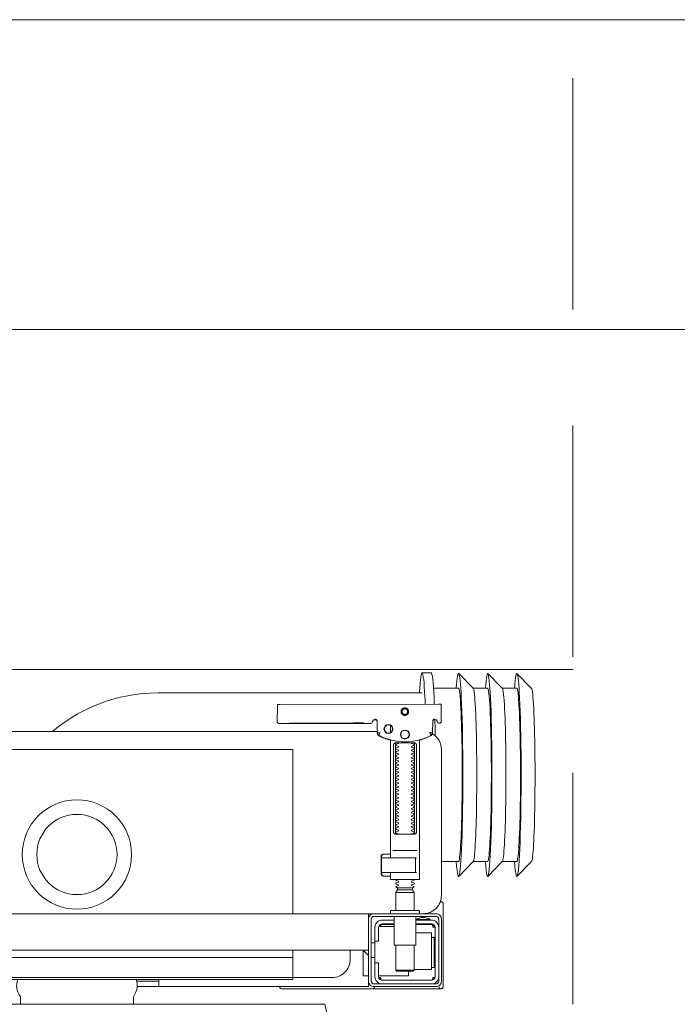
# Model space of a CAD drawing. Header units: millimetres. Extents: x -2274 to 12297, y -16157 to 26321.
# Tile 27 of 256: x -334 to -298, y -9819 to -9765. Entities that reach past the tile are written whole.
import ezdxf

# ---------------------------------------------------------------- set-up
doc = ezdxf.new("R2010")
doc.units = ezdxf.units.MM
doc.linetypes.add('DASHED', pattern=[19.05, 12.7, -6.35])
doc.layers.add('-LI-WIDOK', color=2, linetype='Continuous')
doc.layers.add('_PROJEKTOWANE', color=5, linetype='Continuous')
doc.layers.add('-ŚCIANY DZIAŁOWE', color=3, linetype='Continuous', lineweight=35)
doc.layers.add('-ŚCIANY NOŚNE', color=4, linetype='Continuous', lineweight=53)

msp = doc.modelspace()

# ---------------------------------------------------------------- linework, layer by layer
at = {"layer": '-LI-WIDOK', "color": 253, "linetype": 'DASHED', "lineweight": 13}
msp.add_line((-303.598, -9819), (-303.598, -9765), dxfattribs=at)
at = {"layer": '-ŚCIANY DZIAŁOWE', "color": 253, "lineweight": 13}
msp.add_line((-254.598, -9782), (-351.805, -9782), dxfattribs=at)
at = {"layer": '-ŚCIANY NOŚNE', "color": 253, "lineweight": 13}
for p, q in [((-149.598, -9765), (-409.695, -9765)), ((-254.598, -9782), (-378.598, -9782))]:
    msp.add_line(p, q, dxfattribs=at)
at = {"color": 253, "lineweight": 13}
for points in [[(-311.859, -9800.819), (-311.359, -9800.819)], [(-308.262, -9801.669), (-309.057, -9801.669), (-309.85, -9800.855)], [(-306.664, -9801.669), (-307.459, -9801.669), (-308.252, -9800.855)], [(-305.856, -9801.674), (-306.653, -9800.855)], [(-311.859, -9801.919), (-326.346, -9801.919), (-326.765, -9801.929), (-327.184, -9801.958), (-327.6, -9802.007), (-328.014, -9802.075), (-328.424, -9802.163), (-328.83, -9802.269), (-329.23, -9802.394), (-329.624, -9802.538), (-330.011, -9802.7), (-330.39, -9802.88), (-330.76, -9803.077), (-331.12, -9803.292), (-331.471, -9803.522), (-331.81, -9803.769), (-332.137, -9804.032)], [(-311.233, -9801.669), (-309.861, -9801.669)], [(-310.961, -9802.545), (-319.652, -9802.563)], [(-318.605, -9803.573), (-315.605, -9803.567)], [(-315.605, -9803.577), (-318.605, -9803.583)], [(-314.321, -9804.135), (-314.334, -9803.48), (-314.335, -9803.464), (-314.34, -9803.449), (-314.346, -9803.434), (-314.355, -9803.421), (-314.365, -9803.409), (-314.378, -9803.399), (-314.392, -9803.391), (-314.406, -9803.386), (-314.452, -9803.378), (-314.42, -9803.377), (-314.405, -9803.377)], [(-311.207, -9803.371), (-311.192, -9803.371), (-311.162, -9803.371), (-311.207, -9803.38), (-311.223, -9803.386), (-311.237, -9803.395), (-311.249, -9803.406), (-311.26, -9803.419), (-311.268, -9803.433), (-311.274, -9803.449), (-311.277, -9803.465)], [(-347.293, -9804.032), (-314.323, -9804.032)], [(-313.6, -9803.703), (-313.6, -9804.107)], [(-313.6, -9804.503), (-313.6, -9810.964)], [(-313.32, -9809.564), (-313.32, -9804.764)], [(-312.28, -9804.764), (-312.28, -9809.564)], [(-318.953, -9814.032), (-318.953, -9805.032), (-341.953, -9805.032), (-341.953, -9814.032)], [(-313.458, -9810.564), (-312.142, -9810.564)], [(-313.6, -9810.77), (-313.633, -9810.764), (-313.98, -9810.764), (-313.991, -9810.764), (-314.001, -9810.766), (-314.011, -9810.775), (-314.021, -9810.776), (-314.038, -9810.777), (-314.048, -9810.777), (-314.059, -9810.779), (-314.07, -9810.786), (-314.075, -9810.8), (-314.075, -9810.826), (-314.089, -9810.828), (-314.099, -9810.832), (-314.107, -9810.838), (-314.113, -9810.852), (-314.113, -9811.876), (-314.108, -9811.889), (-314.099, -9811.897), (-314.075, -9811.902), (-314.075, -9811.929), (-314.072, -9811.939), (-314.065, -9811.946), (-314.054, -9811.95), (-314.038, -9811.951), (-314.025, -9811.952), (-314.011, -9811.953), (-314.003, -9811.961), (-313.993, -9811.964), (-313.98, -9811.964), (-313.633, -9811.964), (-313.6, -9811.959)], [(-314.077, -9810.865), (-314.086, -9810.918), (-314.087, -9810.944)], [(-313.971, -9810.765), (-314.028, -9810.779), (-314.062, -9810.824)], [(-312.167, -9810.964), (-313.274, -9810.964), (-313.433, -9810.964)], [(-310.8, -9811.169), (-309.861, -9811.169)], [(-308.262, -9811.169), (-309.057, -9811.169), (-309.85, -9811.984)], [(-306.664, -9811.169), (-307.459, -9811.169), (-308.252, -9811.984)], [(-305.856, -9811.165), (-306.653, -9811.984)], [(-314.087, -9811.784), (-314.086, -9811.81), (-314.077, -9811.863)], [(-312.167, -9811.764), (-312.25, -9811.764), (-312.233, -9811.754), (-312.23, -9811.744)], [(-314.062, -9811.904), (-314.028, -9811.949), (-313.971, -9811.964)], [(-313.3, -9812.874), (-312.3, -9812.874)], [(-312.39, -9812.612), (-313.21, -9812.612)], [(-313.21, -9812.718), (-312.39, -9812.718)], [(-310.799, -9813.362), (-310.812, -9813.358), (-310.824, -9813.355), (-310.838, -9813.353), (-310.852, -9813.353)], [(-310.701, -9813.503), (-310.701, -9818.002)], [(-314.8, -9814.332), (-314.8, -9814.032), (-346.8, -9814.032), (-346.8, -9814.332)], [(-314.8, -9815.632), (-314.8, -9814.432)], [(-314.136, -9814.732), (-314.134, -9814.716), (-314.131, -9814.705), (-314.128, -9814.694), (-314.125, -9814.684), (-314.121, -9814.674), (-314.117, -9814.663), (-314.111, -9814.654), (-314.106, -9814.645), (-314.099, -9814.637), (-314.09, -9814.63), (-314.082, -9814.625), (-314.072, -9814.622), (-314.082, -9814.623), (-314.092, -9814.624), (-314.104, -9814.627), (-314.114, -9814.63), (-314.123, -9814.633), (-314.134, -9814.638), (-314.143, -9814.643), (-314.154, -9814.65), (-314.164, -9814.658), (-314.173, -9814.666), (-314.182, -9814.676), (-314.19, -9814.686), (-314.197, -9814.697), (-314.203, -9814.708), (-314.208, -9814.72), (-314.212, -9814.732), (-313.4, -9814.732)], [(-313.4, -9814.622), (-314.078, -9814.622)], [(-311.322, -9814.622), (-312.2, -9814.622)], [(-312, -9814.582), (-312, -9814.622)], [(-311.6, -9814.582), (-311.6, -9814.622)], [(-312.3, -9817.082), (-311.35, -9817.082), (-311.35, -9815.082), (-312.2, -9815.082)], [(-311.209, -9815.321), (-311.198, -9815.321), (-311.184, -9815.321), (-311.168, -9815.321), (-311.15, -9815.321)], [(-346.8, -9816.332), (-346.5, -9816.032), (-346.8, -9816.032), (-314.8, -9816.032), (-315.1, -9816.032), (-314.8, -9816.332)], [(-341.402, -9816.032), (-341.402, -9816.44), (-318.953, -9816.44)], [(-315.1, -9816.032), (-315.1, -9817.432), (-314.8, -9817.432)], [(-314.65, -9815.632), (-314.45, -9815.632)], [(-312.3, -9815.762), (-312.3, -9817.124), (-312.35, -9817.174), (-313.25, -9817.174), (-313.3, -9817.124), (-313.3, -9815.762)], [(-314.65, -9816.432), (-314.45, -9816.432)], [(-312.6, -9817.174), (-312.6, -9817.432), (-314.25, -9817.432)], [(-313.3, -9817.124), (-312.3, -9817.124)], [(-311.15, -9816.983), (-311.168, -9816.983), (-311.184, -9816.983), (-311.198, -9816.983), (-311.209, -9816.983)], [(-326.3, -9817.732), (-327.517, -9817.732)], [(-327.495, -9818.032), (-314.8, -9818.032), (-314.8, -9817.732)], [(-326.3, -9818.032), (-326.3, -9817.632)], [(-314.164, -9817.647), (-314.175, -9817.636), (-314.182, -9817.629), (-314.188, -9817.621), (-314.194, -9817.612), (-314.2, -9817.602), (-314.204, -9817.593), (-314.208, -9817.583), (-314.211, -9817.572), (-314.214, -9817.562), (-314.216, -9817.551), (-314.217, -9817.541), (-314.217, -9817.531), (-314.207, -9817.532), (-314.194, -9817.532), (-314.17, -9817.532), (-314.16, -9817.532), (-314.149, -9817.532), (-314.139, -9817.532), (-314.139, -9817.542), (-314.138, -9817.552), (-314.137, -9817.562), (-314.136, -9817.572), (-314.135, -9817.582), (-314.133, -9817.593), (-314.13, -9817.603), (-314.127, -9817.613), (-314.124, -9817.623), (-314.12, -9817.634), (-314.115, -9817.644), (-314.11, -9817.653), (-314.103, -9817.662), (-314.096, -9817.669), (-314.088, -9817.675), (-314.075, -9817.682), (-311.325, -9817.682), (-311.307, -9817.672), (-311.299, -9817.664), (-311.293, -9817.656), (-311.287, -9817.647), (-311.282, -9817.637), (-311.278, -9817.628), (-311.274, -9817.617), (-311.271, -9817.607), (-311.268, -9817.595), (-311.266, -9817.585), (-311.264, -9817.575), (-311.263, -9817.565), (-311.262, -9817.554), (-311.262, -9817.542), (-311.261, -9817.532), (-311.183, -9817.533), (-311.184, -9817.544), (-311.185, -9817.554), (-311.187, -9817.565), (-311.19, -9817.575), (-311.193, -9817.585), (-311.197, -9817.595), (-311.202, -9817.605), (-311.208, -9817.614), (-311.214, -9817.623), (-311.221, -9817.631), (-311.229, -9817.639), (-311.237, -9817.647)]]:
    msp.add_lwpolyline(points, dxfattribs=at)
for points in [[(-314.388, -9803.393), (-314.476, -9803.393), (-314.497, -9803.396), (-314.518, -9803.402), (-314.536, -9803.413), (-314.551, -9803.428), (-314.564, -9803.445), (-314.572, -9803.465), (-314.576, -9803.485, -0.002299), (-314.576, -9803.497, -0.40455), (-314.676, -9803.594), (-319.655, -9803.604), (-319.673, -9803.604), (-319.689, -9803.604), (-319.701, -9803.604), (-319.717, -9803.603), (-319.735, -9803.599), (-319.752, -9803.592), (-319.767, -9803.582), (-319.78, -9803.57), (-319.791, -9803.555), (-319.799, -9803.539), (-319.804, -9803.521), (-319.805, -9803.503), (-319.803, -9802.604), (-319.802, -9802.564)], [(-310.811, -9802.546), (-310.805, -9803.446, -0.009369), (-310.807, -9803.489), (-310.809, -9803.506), (-310.814, -9803.523), (-310.822, -9803.539), (-310.832, -9803.553), (-310.845, -9803.565), (-310.86, -9803.574), (-310.876, -9803.581), (-310.893, -9803.585), (-310.905, -9803.586), (-310.92, -9803.586)], [(-311.177, -9803.356), (-311.213, -9803.362), (-311.245, -9803.383), (-311.267, -9803.415), (-311.277, -9803.45), (-311.287, -9804.106), (-311.287, -9804.112, -0.265347), (-311.365, -9804.238, -0.125711), (-312.803, -9804.609, -0.125711), (-314.242, -9804.244, -0.26954), (-314.321, -9804.115), (-314.333, -9803.46), (-314.336, -9803.438), (-314.344, -9803.417), (-314.356, -9803.399), (-314.372, -9803.383), (-314.391, -9803.372), (-314.411, -9803.364), (-314.432, -9803.362)], [(-311.224, -9803.387), (-311.135, -9803.387, -0.282591), (-311.047, -9803.442), (-311.043, -9803.451), (-311.039, -9803.462), (-311.037, -9803.471), (-311.036, -9803.486, 0.415352), (-310.935, -9803.586)], [(-314.807, -9814.032), (-313.552, -9814.032, -0.405519), (-313.6, -9813.982), (-313.6, -9813.912, -0.414214), (-313.55, -9813.862), (-312.05, -9813.862, -0.414214), (-312, -9813.912), (-312, -9813.982, -0.405519), (-312.049, -9814.032), (-311.8, -9814.032, 0.414214), (-310.8, -9813.032), (-310.8, -9805.032, 0.266001), (-311.294, -9804.17)], [(-313.6, -9804.522), (-313.683, -9804.498), (-313.766, -9804.472), (-313.848, -9804.443), (-313.929, -9804.412), (-314.009, -9804.378), (-314.088, -9804.343), (-314.165, -9804.304), (-314.242, -9804.264), (-314.243, -9804.264, -0.269546), (-314.321, -9804.135)], [(-311.288, -9804.131), (-311.289, -9804.15), (-311.291, -9804.16), (-311.294, -9804.17), (-311.297, -9804.18), (-311.302, -9804.19), (-311.307, -9804.2), (-311.312, -9804.209), (-311.318, -9804.217), (-311.325, -9804.226), (-311.333, -9804.234), (-311.34, -9804.241), (-311.349, -9804.247), (-311.357, -9804.253), (-311.366, -9804.258), (-311.442, -9804.299), (-311.519, -9804.337), (-311.597, -9804.372), (-311.676, -9804.406), (-311.756, -9804.437), (-311.836, -9804.466), (-311.918, -9804.493), (-312, -9804.517), (-312, -9812.144, -0.414214), (-312.02, -9812.164), (-313.255, -9812.164), (-313.58, -9812.164, -0.414214), (-313.6, -9812.144), (-313.6, -9811.764)], [(-313.153, -9804.664, -0.474594), (-313.164, -9804.693), (-313.286, -9804.734, -0.050055), (-313.3, -9804.76), (-313.3, -9804.788, -0.050055), (-313.286, -9804.814), (-313.164, -9804.855, -0.719897), (-313.164, -9804.893), (-313.286, -9804.934, -0.050055), (-313.3, -9804.96), (-313.3, -9804.988, -0.050055), (-313.286, -9805.014), (-313.164, -9805.055, -0.719897), (-313.164, -9805.093), (-313.286, -9805.134, -0.050055), (-313.3, -9805.16), (-313.3, -9805.188, -0.050055), (-313.286, -9805.214), (-313.164, -9805.255, -0.719897), (-313.164, -9805.293), (-313.286, -9805.334, -0.050055), (-313.3, -9805.36), (-313.3, -9805.388, -0.050055), (-313.286, -9805.414), (-313.164, -9805.455, -0.719897), (-313.164, -9805.493), (-313.286, -9805.534, -0.050055), (-313.3, -9805.56), (-313.3, -9805.588, -0.050055), (-313.286, -9805.614), (-313.164, -9805.655, -0.719897), (-313.164, -9805.693), (-313.286, -9805.734, -0.050055), (-313.3, -9805.76), (-313.3, -9805.788, -0.050055), (-313.286, -9805.814), (-313.164, -9805.855, -0.719897), (-313.164, -9805.893), (-313.286, -9805.934, -0.050055), (-313.3, -9805.96), (-313.3, -9805.988, -0.050055), (-313.286, -9806.014), (-313.164, -9806.055, -0.719897), (-313.164, -9806.093), (-313.286, -9806.134, -0.050055), (-313.3, -9806.16), (-313.3, -9806.188, -0.050055), (-313.286, -9806.214), (-313.164, -9806.255, -0.719897), (-313.164, -9806.293), (-313.286, -9806.334, -0.050055), (-313.3, -9806.36), (-313.3, -9806.388, -0.050055), (-313.286, -9806.414), (-313.164, -9806.455, -0.719897), (-313.164, -9806.493), (-313.286, -9806.534, -0.050055), (-313.3, -9806.56), (-313.3, -9806.588, -0.050055), (-313.286, -9806.614), (-313.164, -9806.655, -0.719897), (-313.164, -9806.693), (-313.286, -9806.734, -0.050055), (-313.3, -9806.76), (-313.3, -9806.788, -0.050055), (-313.286, -9806.814), (-313.164, -9806.855, -0.719897), (-313.164, -9806.893), (-313.286, -9806.934, -0.050055), (-313.3, -9806.96), (-313.3, -9806.988, -0.050055), (-313.286, -9807.014), (-313.164, -9807.055, -0.719897), (-313.164, -9807.093), (-313.286, -9807.134, -0.050055), (-313.3, -9807.16), (-313.3, -9807.188, -0.050055), (-313.286, -9807.214), (-313.164, -9807.255, -0.719897), (-313.164, -9807.293), (-313.286, -9807.334, -0.050055), (-313.3, -9807.36), (-313.3, -9807.388, -0.050055), (-313.286, -9807.414), (-313.164, -9807.455, -0.719897), (-313.164, -9807.493), (-313.286, -9807.534, -0.050055), (-313.3, -9807.56), (-313.3, -9807.588, -0.050055), (-313.286, -9807.614), (-313.164, -9807.655, -0.719897), (-313.164, -9807.693), (-313.286, -9807.734, -0.050055), (-313.3, -9807.76), (-313.3, -9807.788, -0.050055), (-313.286, -9807.814), (-313.164, -9807.855, -0.719897), (-313.164, -9807.893), (-313.286, -9807.934, -0.050055), (-313.3, -9807.96), (-313.3, -9807.988, -0.050055), (-313.286, -9808.014), (-313.164, -9808.055, -0.719897), (-313.164, -9808.093), (-313.286, -9808.134, -0.050055), (-313.3, -9808.16), (-313.3, -9808.188, -0.050055), (-313.286, -9808.214), (-313.164, -9808.255, -0.719897), (-313.164, -9808.293), (-313.286, -9808.334, -0.050055), (-313.3, -9808.36), (-313.3, -9808.388, -0.050055), (-313.286, -9808.414), (-313.164, -9808.455, -0.719897), (-313.164, -9808.493), (-313.286, -9808.534, -0.050055), (-313.3, -9808.56), (-313.3, -9808.588, -0.050055), (-313.286, -9808.614), (-313.164, -9808.655, -0.719897), (-313.164, -9808.693), (-313.286, -9808.734, -0.050055), (-313.3, -9808.76), (-313.3, -9808.788, -0.050055), (-313.286, -9808.814), (-313.164, -9808.855, -0.719897), (-313.164, -9808.893), (-313.286, -9808.934, -0.050055), (-313.3, -9808.96), (-313.3, -9808.988, -0.050055), (-313.286, -9809.014), (-313.164, -9809.055, -0.719897), (-313.164, -9809.093), (-313.286, -9809.134, -0.050055), (-313.3, -9809.16), (-313.3, -9809.188, -0.050055), (-313.286, -9809.214), (-313.164, -9809.255, -0.719897), (-313.164, -9809.293), (-313.286, -9809.334, -0.050055), (-313.3, -9809.36), (-313.3, -9809.388, -0.050055), (-313.286, -9809.414), (-313.164, -9809.455, -0.719897), (-313.164, -9809.493), (-313.286, -9809.534, -0.050055), (-313.3, -9809.56), (-313.3, -9809.588, -0.050055), (-313.286, -9809.614), (-313.164, -9809.655, -0.182836), (-313.153, -9809.664)], [(-312.447, -9809.664, -0.182836), (-312.436, -9809.655), (-312.315, -9809.614, -0.050055), (-312.3, -9809.588), (-312.3, -9809.56, -0.050055), (-312.315, -9809.534), (-312.436, -9809.493, -0.719897), (-312.436, -9809.455), (-312.315, -9809.414, -0.050055), (-312.3, -9809.388), (-312.3, -9809.36, -0.050055), (-312.315, -9809.334), (-312.436, -9809.293, -0.719897), (-312.436, -9809.255), (-312.315, -9809.214, -0.050055), (-312.3, -9809.188), (-312.3, -9809.16, -0.050055), (-312.315, -9809.134), (-312.436, -9809.093, -0.719897), (-312.436, -9809.055), (-312.315, -9809.014, -0.050055), (-312.3, -9808.988), (-312.3, -9808.96, -0.050055), (-312.315, -9808.934), (-312.436, -9808.893, -0.719897), (-312.436, -9808.855), (-312.315, -9808.814, -0.050055), (-312.3, -9808.788), (-312.3, -9808.76, -0.050055), (-312.315, -9808.734), (-312.436, -9808.693, -0.719897), (-312.436, -9808.655), (-312.315, -9808.614, -0.050055), (-312.3, -9808.588), (-312.3, -9808.56, -0.050055), (-312.315, -9808.534), (-312.436, -9808.493, -0.719897), (-312.436, -9808.455), (-312.315, -9808.414, -0.050055), (-312.3, -9808.388), (-312.3, -9808.36, -0.050055), (-312.315, -9808.334), (-312.436, -9808.293, -0.719897), (-312.436, -9808.255), (-312.315, -9808.214, -0.050055), (-312.3, -9808.188), (-312.3, -9808.16, -0.050055), (-312.315, -9808.134), (-312.436, -9808.093, -0.719897), (-312.436, -9808.055), (-312.315, -9808.014, -0.050055), (-312.3, -9807.988), (-312.3, -9807.96, -0.050055), (-312.315, -9807.934), (-312.436, -9807.893, -0.719897), (-312.436, -9807.855), (-312.315, -9807.814, -0.050055), (-312.3, -9807.788), (-312.3, -9807.76, -0.050055), (-312.315, -9807.734), (-312.436, -9807.693, -0.719897), (-312.436, -9807.655), (-312.315, -9807.614, -0.050055), (-312.3, -9807.588), (-312.3, -9807.56, -0.050055), (-312.315, -9807.534), (-312.436, -9807.493, -0.719897), (-312.436, -9807.455), (-312.315, -9807.414, -0.050055), (-312.3, -9807.388), (-312.3, -9807.36, -0.050055), (-312.315, -9807.334), (-312.436, -9807.293, -0.719897), (-312.436, -9807.255), (-312.315, -9807.214, -0.050055), (-312.3, -9807.188), (-312.3, -9807.16, -0.050055), (-312.315, -9807.134), (-312.436, -9807.093, -0.719897), (-312.436, -9807.055), (-312.315, -9807.014, -0.050055), (-312.3, -9806.988), (-312.3, -9806.96, -0.050055), (-312.315, -9806.934), (-312.436, -9806.893, -0.719897), (-312.436, -9806.855), (-312.315, -9806.814, -0.050055), (-312.3, -9806.788), (-312.3, -9806.76, -0.050055), (-312.315, -9806.734), (-312.436, -9806.693, -0.719897), (-312.436, -9806.655), (-312.315, -9806.614, -0.050055), (-312.3, -9806.588), (-312.3, -9806.56, -0.050055), (-312.315, -9806.534), (-312.436, -9806.493, -0.719897), (-312.436, -9806.455), (-312.315, -9806.414, -0.050055), (-312.3, -9806.388), (-312.3, -9806.36, -0.050055), (-312.315, -9806.334), (-312.436, -9806.293, -0.719897), (-312.436, -9806.255), (-312.315, -9806.214, -0.050055), (-312.3, -9806.188), (-312.3, -9806.16, -0.050055), (-312.315, -9806.134), (-312.436, -9806.093, -0.719897), (-312.436, -9806.055), (-312.315, -9806.014, -0.050055), (-312.3, -9805.988), (-312.3, -9805.96, -0.050055), (-312.315, -9805.934), (-312.436, -9805.893, -0.719897), (-312.436, -9805.855), (-312.315, -9805.814, -0.050055), (-312.3, -9805.788), (-312.3, -9805.76, -0.050055), (-312.315, -9805.734), (-312.436, -9805.693, -0.719897), (-312.436, -9805.655), (-312.315, -9805.614, -0.050055), (-312.3, -9805.588), (-312.3, -9805.56, -0.050055), (-312.315, -9805.534), (-312.436, -9805.493, -0.719897), (-312.436, -9805.455), (-312.315, -9805.414, -0.050055), (-312.3, -9805.388), (-312.3, -9805.36, -0.050055), (-312.315, -9805.334), (-312.436, -9805.293, -0.719897), (-312.436, -9805.255), (-312.315, -9805.214, -0.050055), (-312.3, -9805.188), (-312.3, -9805.16, -0.050055), (-312.315, -9805.134), (-312.436, -9805.093, -0.719897), (-312.436, -9805.055), (-312.315, -9805.014, -0.050055), (-312.3, -9804.988), (-312.3, -9804.96, -0.050055), (-312.315, -9804.934), (-312.436, -9804.893, -0.719897), (-312.436, -9804.855), (-312.315, -9804.814, -0.050055), (-312.3, -9804.788), (-312.3, -9804.76, -0.050055), (-312.315, -9804.734), (-312.436, -9804.693, -0.474594), (-312.447, -9804.664)], [(-312.23, -9810.984), (-312.23, -9811.744), (-312.23, -9810.984), (-312.233, -9810.974), (-312.241, -9810.966), (-313.104, -9810.964), (-314.075, -9810.964, 0.414214), (-314.095, -9810.984), (-314.095, -9811.744, 0.414214), (-314.075, -9811.764), (-312.257, -9811.764), (-312.247, -9811.76), (-312.241, -9811.744)], [(-313.3, -9812.164), (-313.3, -9812.188, -0.050055), (-313.286, -9812.214), (-313.164, -9812.255, -0.719897), (-313.164, -9812.293), (-313.286, -9812.334, -0.050055), (-313.3, -9812.36), (-313.3, -9812.388, -0.050055), (-313.286, -9812.414), (-313.164, -9812.455, -0.719897), (-313.164, -9812.493), (-313.286, -9812.534, -0.050055), (-313.3, -9812.56), (-313.21, -9812.612), (-313.21, -9812.718), (-313.3, -9812.874), (-313.3, -9813.862)], [(-312.3, -9812.164), (-312.3, -9812.188, 0.050055), (-312.315, -9812.214), (-312.436, -9812.255, 0.719897), (-312.436, -9812.293), (-312.315, -9812.334, 0.050055), (-312.3, -9812.36), (-312.3, -9812.388, 0.050055), (-312.315, -9812.414), (-312.436, -9812.455, 0.719897), (-312.436, -9812.493), (-312.315, -9812.534, 0.050055), (-312.3, -9812.56), (-312.39, -9812.612), (-312.39, -9812.718), (-312.3, -9812.874), (-312.3, -9813.862)], [(-310.856, -9813.36, -0.170835), (-310.789, -9813.366)], [(-310.789, -9813.366, -0.091301), (-310.745, -9813.396, -0.198909), (-310.701, -9813.503)], [(-313.4, -9814.382), (-314.05, -9814.382, 0.414214), (-314.45, -9814.782), (-314.447, -9814.732)], [(-312.2, -9814.182), (-312.2, -9815.712, -0.414214), (-312.25, -9815.762), (-313.35, -9815.762, -0.414214), (-313.4, -9815.712), (-313.4, -9814.182)], [(-312.175, -9814.344, -0.119096), (-311.8, -9814.236, -0.119096), (-311.425, -9814.344)], [(-310.95, -9814.782, 0.414214), (-311.35, -9814.382), (-312.175, -9814.382), (-312.175, -9814.344), (-311.425, -9814.344), (-311.425, -9814.382)], [(-312.2, -9814.582), (-311.35, -9814.582, -0.414214), (-311.15, -9814.782), (-311.15, -9817.482, -0.414214), (-311.35, -9817.682), (-314.05, -9817.682, -0.414214), (-314.25, -9817.482), (-314.25, -9816.732), (-314.45, -9816.732), (-314.45, -9814.782)], [(-314.45, -9815.532), (-314.25, -9815.532), (-314.25, -9814.782, -0.414214), (-314.05, -9814.582), (-313.4, -9814.582)], [(-311.35, -9816.975), (-311.285, -9816.976), (-311.258, -9816.976), (-311.24, -9816.976), (-311.233, -9816.976, -0.116465), (-311.211, -9816.982), (-311.199, -9816.987), (-311.199, -9815.317), (-311.211, -9815.322, -0.116465), (-311.233, -9815.328), (-311.258, -9815.328), (-311.285, -9815.328), (-311.35, -9815.329)], [(-315.8, -9816.032), (-315.8, -9816.532, -0.414214), (-316.8, -9817.532), (-318.953, -9817.532), (-318.953, -9816.032)], [(-314.05, -9817.882, -0.414214), (-314.45, -9817.482), (-314.45, -9816.732)], [(-326.8, -9817.632), (-327.545, -9817.632, -0.236962), (-327.682, -9818.557, 0.154353), (-327.7, -9818.614), (-327.7, -9819), (-333.9, -9819), (-333.9, -9818.614, 0.154353), (-333.918, -9818.557, -0.236962), (-334.056, -9817.632), (-334.8, -9817.632)], [(-310.95, -9817.482, -0.414214), (-311.35, -9817.882)], [(-314.47, -9818.052, -0.412536), (-314.57, -9818.152), (-319.55, -9818.152), (-319.579, -9818.149), (-319.607, -9818.14), (-319.632, -9818.127), (-319.655, -9818.108), (-319.674, -9818.086), (-319.688, -9818.06), (-319.696, -9818.032)], [(-314.563, -9818.151), (-314.551, -9818.151), (-314.531, -9818.151), (-314.506, -9818.151), (-314.477, -9818.151), (-314.443, -9818.151), (-314.407, -9818.151), (-314.372, -9818.151), (-311.029, -9818.151), (-310.959, -9818.151), (-310.897, -9818.151), (-310.852, -9818.151), (-310.839, -9818.151), (-310.827, -9818.149), (-310.816, -9818.147), (-310.797, -9818.141, -0.517033), (-310.93, -9818.048)], [(-310.701, -9818.002, -0.198909), (-310.745, -9818.108, -0.091301), (-310.789, -9818.138)], [(-348.3, -9852.487, -0.058036), (-344.4, -9819), (-317.2, -9819, -0.058036), (-313.3, -9852.487)]]:
    msp.add_lwpolyline(points, format="xyb", dxfattribs=at)
for points in [[(-312.806, -9802.744), (-312.826, -9802.745), (-312.846, -9802.748), (-312.866, -9802.753), (-312.885, -9802.76), (-312.903, -9802.768), (-312.92, -9802.779), (-312.936, -9802.791), (-312.951, -9802.804), (-312.964, -9802.819), (-312.976, -9802.835), (-312.987, -9802.853), (-312.995, -9802.871), (-313.002, -9802.89), (-313.007, -9802.909), (-313.01, -9802.929), (-313.011, -9802.949), (-313.01, -9802.969), (-313.007, -9802.989), (-313.002, -9803.009), (-312.995, -9803.028), (-312.986, -9803.046), (-312.976, -9803.063), (-312.964, -9803.079), (-312.95, -9803.094), (-312.935, -9803.107), (-312.919, -9803.119), (-312.902, -9803.13), (-312.884, -9803.138), (-312.865, -9803.145), (-312.845, -9803.15), (-312.825, -9803.153), (-312.805, -9803.154), (-312.785, -9803.153), (-312.765, -9803.15), (-312.746, -9803.145), (-312.727, -9803.138), (-312.709, -9803.129), (-312.692, -9803.119), (-312.676, -9803.107), (-312.661, -9803.093), (-312.647, -9803.078), (-312.635, -9803.062), (-312.625, -9803.045), (-312.616, -9803.027), (-312.61, -9803.008), (-312.605, -9802.988), (-312.602, -9802.969), (-312.601, -9802.948), (-312.602, -9802.928), (-312.605, -9802.909), (-312.61, -9802.889), (-312.617, -9802.87), (-312.625, -9802.852), (-312.636, -9802.835), (-312.648, -9802.819), (-312.661, -9802.804), (-312.676, -9802.79), (-312.692, -9802.778), (-312.71, -9802.768), (-312.728, -9802.76), (-312.747, -9802.753), (-312.766, -9802.748), (-312.786, -9802.745)], [(-312.806, -9802.795), (-312.821, -9802.795), (-312.836, -9802.798), (-312.851, -9802.801), (-312.865, -9802.806), (-312.879, -9802.813), (-312.892, -9802.821), (-312.904, -9802.83), (-312.916, -9802.84), (-312.926, -9802.851), (-312.935, -9802.864), (-312.943, -9802.877), (-312.949, -9802.89), (-312.954, -9802.905), (-312.958, -9802.92), (-312.96, -9802.935), (-312.961, -9802.95), (-312.96, -9802.965), (-312.958, -9802.98), (-312.954, -9802.995), (-312.949, -9803.009), (-312.942, -9803.023), (-312.934, -9803.036), (-312.925, -9803.048), (-312.915, -9803.059), (-312.904, -9803.07), (-312.892, -9803.079), (-312.879, -9803.086), (-312.865, -9803.093), (-312.85, -9803.098), (-312.836, -9803.102), (-312.821, -9803.104), (-312.805, -9803.104), (-312.79, -9803.104), (-312.775, -9803.101), (-312.761, -9803.098), (-312.746, -9803.093), (-312.732, -9803.086), (-312.719, -9803.078), (-312.707, -9803.069), (-312.696, -9803.059), (-312.686, -9803.048), (-312.677, -9803.035), (-312.669, -9803.022), (-312.662, -9803.009), (-312.657, -9802.994), (-312.654, -9802.979), (-312.651, -9802.964), (-312.651, -9802.949), (-312.652, -9802.934), (-312.654, -9802.919), (-312.658, -9802.904), (-312.663, -9802.89), (-312.669, -9802.876), (-312.677, -9802.863), (-312.686, -9802.851), (-312.696, -9802.84), (-312.708, -9802.829), (-312.72, -9802.82), (-312.733, -9802.813), (-312.747, -9802.806), (-312.761, -9802.801), (-312.776, -9802.797), (-312.791, -9802.795)], [(-313.329, -9804.664), (-313.338, -9804.664), (-313.346, -9804.665), (-313.355, -9804.667), (-313.364, -9804.669), (-313.372, -9804.673), (-313.38, -9804.677), (-313.387, -9804.682), (-313.394, -9804.687), (-313.4, -9804.694), (-313.406, -9804.701), (-313.411, -9804.71), (-313.416, -9804.72), (-313.42, -9804.73), (-313.422, -9804.741), (-313.424, -9804.753), (-313.424, -9804.764), (-313.424, -9809.564), (-313.424, -9809.576), (-313.422, -9809.587), (-313.42, -9809.598), (-313.416, -9809.609), (-313.411, -9809.618), (-313.406, -9809.627), (-313.4, -9809.634), (-313.394, -9809.641), (-313.387, -9809.646), (-313.38, -9809.651), (-313.372, -9809.656), (-313.364, -9809.659), (-313.355, -9809.661), (-313.346, -9809.663), (-313.338, -9809.664), (-313.329, -9809.664), (-312.271, -9809.664), (-312.262, -9809.664), (-312.254, -9809.663), (-312.245, -9809.661), (-312.236, -9809.659), (-312.228, -9809.656), (-312.22, -9809.651), (-312.213, -9809.646), (-312.206, -9809.641), (-312.2, -9809.634), (-312.194, -9809.627), (-312.189, -9809.618), (-312.184, -9809.609), (-312.18, -9809.598), (-312.178, -9809.587), (-312.176, -9809.576), (-312.175, -9809.564), (-312.175, -9804.764), (-312.176, -9804.753), (-312.178, -9804.741), (-312.18, -9804.73), (-312.184, -9804.72), (-312.189, -9804.71), (-312.194, -9804.701), (-312.2, -9804.694), (-312.206, -9804.687), (-312.213, -9804.682), (-312.22, -9804.677), (-312.228, -9804.673), (-312.236, -9804.669), (-312.245, -9804.667), (-312.254, -9804.665), (-312.262, -9804.664), (-312.271, -9804.664)], [(-311.333, -9814.622), (-311.334, -9814.622), (-311.334, -9814.622), (-311.334, -9814.622), (-311.334, -9814.622), (-311.334, -9814.622), (-311.334, -9814.622), (-311.334, -9814.622), (-311.334, -9814.622), (-311.334, -9814.622), (-311.334, -9814.622), (-311.334, -9814.622), (-311.334, -9814.622), (-311.334, -9814.622), (-311.334, -9814.622), (-311.334, -9814.622), (-311.333, -9814.622), (-311.333, -9814.622), (-311.333, -9814.622), (-311.333, -9814.622), (-311.333, -9814.622), (-311.332, -9814.622), (-311.332, -9814.622), (-311.331, -9814.622), (-311.33, -9814.622), (-311.33, -9814.622), (-311.329, -9814.622), (-311.329, -9814.622), (-311.329, -9814.622), (-311.329, -9814.622), (-311.328, -9814.622), (-311.328, -9814.622), (-311.328, -9814.623), (-311.328, -9814.623), (-311.327, -9814.623), (-311.327, -9814.623), (-311.327, -9814.623), (-311.327, -9814.623), (-311.327, -9814.623), (-311.327, -9814.623), (-311.326, -9814.623), (-311.326, -9814.623), (-311.326, -9814.623), (-311.326, -9814.623), (-311.326, -9814.623), (-311.325, -9814.623), (-311.325, -9814.623), (-311.325, -9814.623), (-311.325, -9814.623), (-311.324, -9814.623), (-311.324, -9814.623), (-311.324, -9814.623), (-311.323, -9814.623), (-311.323, -9814.624), (-311.323, -9814.624), (-311.322, -9814.624), (-311.321, -9814.624), (-311.321, -9814.624), (-311.32, -9814.625), (-311.319, -9814.625), (-311.319, -9814.625), (-311.318, -9814.625), (-311.317, -9814.626), (-311.317, -9814.626), (-311.316, -9814.627), (-311.315, -9814.627), (-311.314, -9814.627), (-311.314, -9814.628), (-311.313, -9814.628), (-311.312, -9814.629), (-311.312, -9814.629), (-311.311, -9814.629), (-311.31, -9814.63), (-311.31, -9814.63), (-311.309, -9814.631), (-311.308, -9814.632), (-311.307, -9814.632), (-311.307, -9814.633), (-311.306, -9814.633), (-311.305, -9814.634), (-311.305, -9814.634), (-311.304, -9814.635), (-311.303, -9814.636), (-311.303, -9814.636), (-311.302, -9814.637), (-311.301, -9814.638), (-311.301, -9814.638), (-311.3, -9814.639), (-311.299, -9814.64), (-311.299, -9814.641), (-311.298, -9814.641), (-311.297, -9814.642), (-311.297, -9814.643), (-311.296, -9814.644), (-311.296, -9814.644), (-311.295, -9814.645), (-311.294, -9814.646), (-311.294, -9814.647), (-311.293, -9814.648), (-311.292, -9814.649), (-311.292, -9814.65), (-311.291, -9814.65), (-311.291, -9814.651), (-311.29, -9814.652), (-311.289, -9814.653), (-311.289, -9814.654), (-311.288, -9814.655), (-311.288, -9814.656), (-311.287, -9814.657), (-311.287, -9814.658), (-311.286, -9814.659), (-311.285, -9814.66), (-311.285, -9814.661), (-311.284, -9814.662), (-311.284, -9814.663), (-311.283, -9814.664), (-311.283, -9814.665), (-311.282, -9814.667), (-311.282, -9814.668), (-311.281, -9814.669), (-311.281, -9814.67), (-311.28, -9814.671), (-311.28, -9814.672), (-311.279, -9814.673), (-311.279, -9814.675), (-311.278, -9814.676), (-311.278, -9814.677), (-311.277, -9814.678), (-311.277, -9814.679), (-311.276, -9814.681), (-311.276, -9814.682), (-311.275, -9814.683), (-311.275, -9814.684), (-311.274, -9814.687), (-311.273, -9814.689), (-311.273, -9814.692), (-311.272, -9814.694), (-311.271, -9814.697), (-311.27, -9814.7), (-311.27, -9814.702), (-311.269, -9814.705), (-311.268, -9814.707), (-311.268, -9814.71), (-311.267, -9814.713), (-311.267, -9814.715), (-311.266, -9814.718), (-311.266, -9814.721), (-311.265, -9814.723), (-311.265, -9814.726), (-311.264, -9814.729), (-311.264, -9814.731), (-311.264, -9814.734), (-311.263, -9814.737), (-311.263, -9814.739), (-311.263, -9814.742), (-311.263, -9814.743), (-311.263, -9814.744), (-311.263, -9814.745), (-311.263, -9814.745), (-311.263, -9814.746), (-311.262, -9814.747), (-311.262, -9814.747), (-311.262, -9814.748), (-311.262, -9814.748), (-311.262, -9814.749), (-311.262, -9814.749), (-311.262, -9814.75), (-311.262, -9814.75), (-311.262, -9814.751), (-311.262, -9814.751), (-311.262, -9814.752), (-311.262, -9814.752), (-311.262, -9814.753), (-311.262, -9814.753), (-311.262, -9814.754), (-311.262, -9814.754), (-311.262, -9814.754), (-311.262, -9814.755), (-311.262, -9814.755), (-311.262, -9814.755), (-311.262, -9814.756), (-311.262, -9814.756), (-311.262, -9814.756), (-311.262, -9814.756), (-311.262, -9814.757), (-311.262, -9814.757), (-311.262, -9814.757), (-311.262, -9814.758), (-311.262, -9814.758), (-311.262, -9814.758), (-311.262, -9814.759), (-311.262, -9814.76), (-311.262, -9814.76), (-311.262, -9814.761), (-311.262, -9814.761), (-311.262, -9814.761), (-311.262, -9814.762), (-311.262, -9814.762), (-311.262, -9814.763), (-311.262, -9814.763), (-311.262, -9814.764), (-311.262, -9814.764), (-311.262, -9814.765), (-311.262, -9814.765), (-311.262, -9814.766), (-311.262, -9814.766), (-311.262, -9814.766), (-311.262, -9814.767), (-311.262, -9814.768), (-311.262, -9814.768), (-311.262, -9814.769), (-311.262, -9814.769), (-311.262, -9814.769), (-311.262, -9814.77), (-311.262, -9814.77), (-311.262, -9814.77), (-311.262, -9814.771), (-311.262, -9814.771), (-311.262, -9814.771), (-311.262, -9814.771), (-311.262, -9814.772), (-311.262, -9814.772), (-311.262, -9814.772), (-311.261, -9814.772), (-311.261, -9814.772), (-311.261, -9814.772), (-311.261, -9814.773), (-311.261, -9814.773), (-311.26, -9814.773), (-311.26, -9814.773), (-311.26, -9814.773), (-311.26, -9814.773), (-311.259, -9814.773), (-311.259, -9814.773), (-311.258, -9814.773), (-311.258, -9814.773), (-311.257, -9814.772), (-311.256, -9814.772), (-311.255, -9814.772), (-311.255, -9814.772), (-311.254, -9814.772), (-311.254, -9814.772), (-311.254, -9814.772), (-311.253, -9814.772), (-311.252, -9814.772), (-311.251, -9814.772), (-311.251, -9814.772), (-311.25, -9814.772), (-311.249, -9814.772), (-311.248, -9814.772), (-311.247, -9814.772), (-311.246, -9814.772), (-311.245, -9814.772), (-311.244, -9814.772), (-311.243, -9814.772), (-311.242, -9814.772), (-311.241, -9814.772), (-311.239, -9814.772), (-311.237, -9814.772), (-311.234, -9814.772), (-311.232, -9814.772), (-311.23, -9814.772), (-311.226, -9814.772), (-311.224, -9814.772), (-311.222, -9814.772), (-311.205, -9814.772), (-311.204, -9814.772), (-311.202, -9814.772), (-311.201, -9814.772), (-311.2, -9814.772), (-311.198, -9814.772), (-311.197, -9814.772), (-311.196, -9814.772), (-311.195, -9814.772), (-311.194, -9814.772), (-311.193, -9814.772), (-311.192, -9814.772), (-311.191, -9814.772), (-311.19, -9814.772), (-311.189, -9814.772), (-311.188, -9814.772), (-311.187, -9814.771), (-311.187, -9814.771), (-311.186, -9814.771), (-311.186, -9814.771), (-311.185, -9814.771), (-311.185, -9814.771), (-311.185, -9814.771), (-311.185, -9814.771), (-311.184, -9814.771), (-311.184, -9814.771), (-311.184, -9814.772), (-311.184, -9814.772), (-311.184, -9814.772), (-311.184, -9814.772), (-311.184, -9814.772), (-311.184, -9814.772), (-311.184, -9814.773), (-311.184, -9814.773), (-311.183, -9814.773), (-311.183, -9814.773), (-311.183, -9814.773), (-311.183, -9814.773), (-311.183, -9814.773), (-311.183, -9814.773), (-311.183, -9814.773), (-311.183, -9814.773), (-311.183, -9814.772), (-311.183, -9814.772), (-311.183, -9814.772), (-311.183, -9814.771), (-311.183, -9814.771), (-311.183, -9814.771), (-311.183, -9814.77), (-311.183, -9814.769), (-311.183, -9814.768), (-311.183, -9814.767), (-311.183, -9814.766), (-311.183, -9814.766), (-311.184, -9814.766), (-311.184, -9814.765), (-311.184, -9814.765), (-311.184, -9814.764), (-311.184, -9814.764), (-311.184, -9814.763), (-311.184, -9814.762), (-311.184, -9814.761), (-311.184, -9814.761), (-311.184, -9814.76), (-311.184, -9814.76), (-311.184, -9814.759), (-311.184, -9814.759), (-311.184, -9814.759), (-311.184, -9814.758), (-311.184, -9814.758), (-311.184, -9814.757), (-311.184, -9814.757), (-311.184, -9814.756), (-311.184, -9814.756), (-311.184, -9814.755), (-311.184, -9814.755), (-311.184, -9814.754), (-311.184, -9814.754), (-311.184, -9814.754), (-311.185, -9814.754), (-311.185, -9814.753), (-311.185, -9814.753), (-311.185, -9814.752), (-311.185, -9814.752), (-311.185, -9814.752), (-311.185, -9814.751), (-311.185, -9814.751), (-311.185, -9814.75), (-311.185, -9814.749), (-311.185, -9814.749), (-311.185, -9814.748), (-311.185, -9814.748), (-311.185, -9814.747), (-311.186, -9814.746), (-311.186, -9814.746), (-311.186, -9814.745), (-311.186, -9814.744), (-311.186, -9814.744), (-311.186, -9814.743), (-311.186, -9814.742), (-311.187, -9814.741), (-311.187, -9814.74), (-311.187, -9814.74), (-311.187, -9814.739), (-311.187, -9814.737), (-311.188, -9814.736), (-311.188, -9814.734), (-311.189, -9814.732), (-311.189, -9814.731), (-311.19, -9814.729), (-311.19, -9814.727), (-311.191, -9814.726), (-311.191, -9814.724), (-311.192, -9814.723), (-311.192, -9814.721), (-311.193, -9814.719), (-311.194, -9814.718), (-311.194, -9814.716), (-311.195, -9814.715), (-311.195, -9814.713), (-311.196, -9814.712), (-311.197, -9814.71), (-311.197, -9814.709), (-311.198, -9814.707), (-311.199, -9814.705), (-311.2, -9814.704), (-311.2, -9814.702), (-311.201, -9814.701), (-311.202, -9814.7), (-311.203, -9814.698), (-311.204, -9814.697), (-311.205, -9814.695), (-311.205, -9814.694), (-311.206, -9814.692), (-311.207, -9814.691), (-311.208, -9814.689), (-311.209, -9814.688), (-311.21, -9814.687), (-311.211, -9814.685), (-311.212, -9814.684), (-311.213, -9814.683), (-311.214, -9814.681), (-311.215, -9814.68), (-311.216, -9814.679), (-311.217, -9814.677), (-311.218, -9814.676), (-311.219, -9814.675), (-311.22, -9814.673), (-311.222, -9814.672), (-311.223, -9814.671), (-311.224, -9814.67), (-311.225, -9814.668), (-311.226, -9814.667), (-311.227, -9814.666), (-311.229, -9814.665), (-311.23, -9814.664), (-311.231, -9814.662), (-311.232, -9814.661), (-311.233, -9814.66), (-311.235, -9814.659), (-311.236, -9814.658), (-311.237, -9814.657), (-311.239, -9814.656), (-311.24, -9814.655), (-311.241, -9814.654), (-311.243, -9814.653), (-311.244, -9814.652), (-311.245, -9814.651), (-311.247, -9814.65), (-311.248, -9814.649), (-311.249, -9814.648), (-311.251, -9814.647), (-311.252, -9814.646), (-311.254, -9814.645), (-311.255, -9814.644), (-311.257, -9814.643), (-311.258, -9814.642), (-311.259, -9814.642), (-311.261, -9814.641), (-311.262, -9814.64), (-311.264, -9814.639), (-311.265, -9814.638), (-311.267, -9814.638), (-311.268, -9814.637), (-311.27, -9814.636), (-311.271, -9814.635), (-311.273, -9814.635), (-311.275, -9814.634), (-311.276, -9814.633), (-311.278, -9814.633), (-311.279, -9814.632), (-311.281, -9814.632), (-311.282, -9814.631), (-311.284, -9814.63), (-311.286, -9814.63), (-311.287, -9814.629), (-311.289, -9814.629), (-311.29, -9814.628), (-311.292, -9814.628), (-311.294, -9814.627), (-311.295, -9814.627), (-311.297, -9814.627), (-311.299, -9814.626), (-311.3, -9814.626), (-311.302, -9814.625), (-311.304, -9814.625), (-311.305, -9814.625), (-311.307, -9814.624), (-311.309, -9814.624), (-311.309, -9814.624), (-311.31, -9814.624), (-311.311, -9814.624), (-311.312, -9814.624), (-311.313, -9814.623), (-311.314, -9814.623), (-311.315, -9814.623), (-311.316, -9814.623), (-311.318, -9814.623), (-311.319, -9814.623), (-311.32, -9814.623), (-311.321, -9814.623), (-311.321, -9814.623), (-311.322, -9814.622), (-311.322, -9814.622), (-311.323, -9814.622), (-311.324, -9814.622), (-311.324, -9814.622), (-311.325, -9814.622), (-311.326, -9814.622), (-311.326, -9814.622), (-311.327, -9814.622), (-311.327, -9814.622), (-311.329, -9814.622), (-311.33, -9814.622), (-311.33, -9814.622), (-311.331, -9814.622), (-311.331, -9814.622), (-311.331, -9814.622), (-311.331, -9814.622), (-311.331, -9814.622), (-311.332, -9814.622), (-311.332, -9814.622), (-311.332, -9814.622), (-311.333, -9814.622), (-311.333, -9814.622), (-311.333, -9814.622), (-311.333, -9814.622)], [(-318.953, -9817.632), (-341.953, -9817.632), (-341.953, -9817.532), (-318.953, -9817.532)]]:
    msp.add_lwpolyline(points, close=True, dxfattribs=at)
for points in [[(-314.32, -9804.111), (-314.319, -9804.111), (-314.316, -9804.11), (-314.303, -9804.11), (-314.197, -9804.107), (-314.188, -9804.107), (-314.184, -9804.107), (-314.18, -9804.107), (-314.177, -9804.106), (-314.173, -9804.105), (-314.17, -9804.107), (-314.17, -9804.11), (-314.173, -9804.112), (-314.175, -9804.115), (-314.177, -9804.119), (-314.179, -9804.122), (-314.181, -9804.125), (-314.239, -9804.233), (-314.241, -9804.236), (-314.242, -9804.24, -0.269546)], [(-311.365, -9804.234), (-311.365, -9804.234), (-311.365, -9804.234), (-311.365, -9804.234), (-311.365, -9804.234), (-311.365, -9804.234), (-311.365, -9804.234), (-311.366, -9804.234), (-311.366, -9804.234), (-311.366, -9804.234), (-311.366, -9804.234), (-311.365, -9804.234), (-311.365, -9804.234), (-311.365, -9804.234), (-311.365, -9804.234), (-311.365, -9804.234), (-311.365, -9804.234), (-311.365, -9804.234), (-311.365, -9804.233), (-311.365, -9804.233), (-311.365, -9804.233), (-311.365, -9804.233), (-311.365, -9804.233), (-311.365, -9804.233), (-311.365, -9804.233), (-311.365, -9804.232), (-311.366, -9804.232), (-311.366, -9804.232), (-311.366, -9804.231), (-311.366, -9804.231), (-311.366, -9804.23), (-311.367, -9804.23), (-311.367, -9804.229), (-311.367, -9804.229), (-311.367, -9804.228), (-311.368, -9804.228), (-311.368, -9804.227), (-311.368, -9804.227), (-311.369, -9804.226), (-311.369, -9804.225), (-311.369, -9804.225), (-311.37, -9804.224), (-311.37, -9804.224), (-311.37, -9804.223), (-311.371, -9804.222), (-311.371, -9804.221), (-311.372, -9804.221), (-311.372, -9804.22), (-311.372, -9804.219), (-311.373, -9804.218), (-311.373, -9804.217), (-311.374, -9804.216), (-311.374, -9804.216), (-311.375, -9804.215), (-311.375, -9804.214), (-311.376, -9804.213), (-311.376, -9804.212), (-311.377, -9804.211), (-311.377, -9804.21), (-311.378, -9804.209), (-311.379, -9804.208), (-311.379, -9804.207), (-311.38, -9804.206), (-311.38, -9804.204), (-311.381, -9804.203), (-311.382, -9804.202), (-311.382, -9804.201), (-311.383, -9804.2), (-311.383, -9804.199), (-311.384, -9804.197), (-311.385, -9804.196), (-311.386, -9804.194), (-311.388, -9804.191), (-311.389, -9804.188), (-311.391, -9804.186), (-311.392, -9804.183), (-311.394, -9804.18), (-311.395, -9804.177), (-311.405, -9804.159), (-311.407, -9804.156), (-311.41, -9804.149), (-311.412, -9804.146), (-311.414, -9804.142), (-311.416, -9804.139), (-311.418, -9804.136), (-311.42, -9804.132), (-311.422, -9804.129), (-311.424, -9804.125), (-311.425, -9804.123), (-311.425, -9804.122), (-311.426, -9804.122), (-311.427, -9804.12), (-311.427, -9804.119), (-311.428, -9804.118), (-311.428, -9804.117), (-311.429, -9804.116), (-311.429, -9804.115), (-311.43, -9804.115), (-311.43, -9804.114), (-311.43, -9804.114), (-311.43, -9804.114), (-311.43, -9804.113), (-311.43, -9804.113), (-311.431, -9804.112), (-311.431, -9804.111), (-311.431, -9804.111), (-311.432, -9804.11), (-311.432, -9804.11), (-311.432, -9804.109), (-311.432, -9804.109), (-311.433, -9804.109), (-311.433, -9804.108), (-311.433, -9804.108), (-311.434, -9804.108), (-311.435, -9804.107), (-311.435, -9804.107), (-311.436, -9804.106), (-311.436, -9804.106), (-311.436, -9804.106), (-311.437, -9804.105), (-311.437, -9804.105), (-311.437, -9804.104), (-311.437, -9804.104), (-311.437, -9804.103), (-311.437, -9804.103), (-311.437, -9804.103), (-311.437, -9804.102), (-311.437, -9804.102), (-311.437, -9804.101), (-311.437, -9804.101), (-311.436, -9804.101), (-311.436, -9804.1), (-311.436, -9804.1), (-311.436, -9804.1), (-311.435, -9804.1), (-311.435, -9804.1), (-311.435, -9804.1), (-311.435, -9804.1), (-311.435, -9804.1), (-311.435, -9804.1), (-311.434, -9804.1), (-311.434, -9804.1), (-311.434, -9804.1), (-311.434, -9804.1), (-311.434, -9804.1), (-311.433, -9804.1), (-311.433, -9804.1), (-311.433, -9804.1), (-311.433, -9804.1), (-311.432, -9804.1), (-311.432, -9804.1), (-311.432, -9804.1), (-311.431, -9804.1), (-311.431, -9804.101), (-311.43, -9804.101), (-311.43, -9804.101), (-311.43, -9804.101), (-311.429, -9804.101), (-311.429, -9804.101), (-311.429, -9804.101), (-311.428, -9804.101), (-311.428, -9804.102), (-311.427, -9804.102), (-311.427, -9804.102), (-311.427, -9804.102), (-311.426, -9804.102), (-311.426, -9804.102), (-311.425, -9804.101), (-311.425, -9804.101), (-311.424, -9804.101), (-311.424, -9804.101), (-311.424, -9804.101), (-311.423, -9804.101), (-311.423, -9804.101), (-311.423, -9804.101), (-311.422, -9804.101), (-311.422, -9804.101), (-311.422, -9804.101), (-311.422, -9804.101), (-311.422, -9804.101), (-311.421, -9804.101), (-311.421, -9804.101), (-311.421, -9804.101), (-311.42, -9804.101), (-311.42, -9804.101), (-311.419, -9804.101), (-311.419, -9804.101), (-311.418, -9804.101), (-311.417, -9804.101), (-311.417, -9804.101), (-311.416, -9804.101), (-311.415, -9804.101), (-311.415, -9804.101), (-311.414, -9804.101), (-311.413, -9804.101), (-311.412, -9804.101), (-311.412, -9804.101), (-311.411, -9804.101), (-311.41, -9804.101), (-311.409, -9804.102), (-311.408, -9804.102), (-311.403, -9804.102), (-311.402, -9804.102), (-311.401, -9804.102), (-311.4, -9804.102), (-311.399, -9804.102), (-311.398, -9804.102), (-311.397, -9804.102), (-311.396, -9804.102), (-311.394, -9804.102), (-311.393, -9804.102), (-311.392, -9804.102), (-311.391, -9804.102), (-311.39, -9804.102), (-311.388, -9804.102), (-311.384, -9804.102), (-311.381, -9804.102), (-311.379, -9804.102), (-311.376, -9804.102), (-311.374, -9804.102), (-311.372, -9804.102), (-311.369, -9804.102), (-311.367, -9804.102), (-311.365, -9804.102), (-311.362, -9804.103), (-311.345, -9804.103), (-311.343, -9804.103), (-311.341, -9804.103), (-311.339, -9804.103), (-311.337, -9804.103), (-311.336, -9804.103), (-311.335, -9804.103), (-311.334, -9804.103), (-311.333, -9804.103), (-311.332, -9804.103), (-311.331, -9804.103), (-311.33, -9804.103), (-311.329, -9804.103), (-311.328, -9804.103), (-311.327, -9804.103), (-311.327, -9804.103), (-311.326, -9804.103), (-311.325, -9804.103), (-311.324, -9804.103), (-311.323, -9804.103), (-311.322, -9804.103), (-311.321, -9804.103), (-311.321, -9804.103), (-311.32, -9804.103), (-311.319, -9804.103), (-311.318, -9804.103), (-311.317, -9804.104), (-311.317, -9804.104), (-311.316, -9804.104), (-311.315, -9804.104), (-311.314, -9804.104), (-311.313, -9804.104), (-311.313, -9804.104), (-311.312, -9804.104), (-311.311, -9804.104), (-311.311, -9804.104), (-311.31, -9804.104), (-311.309, -9804.104), (-311.309, -9804.104), (-311.308, -9804.104), (-311.307, -9804.104), (-311.307, -9804.104), (-311.306, -9804.104), (-311.305, -9804.104), (-311.305, -9804.104), (-311.304, -9804.104), (-311.303, -9804.104), (-311.302, -9804.104), (-311.301, -9804.104), (-311.301, -9804.104), (-311.3, -9804.104), (-311.299, -9804.104), (-311.299, -9804.104), (-311.298, -9804.104), (-311.298, -9804.104), (-311.297, -9804.104), (-311.297, -9804.104), (-311.296, -9804.104), (-311.296, -9804.104), (-311.296, -9804.104), (-311.295, -9804.104), (-311.295, -9804.104), (-311.294, -9804.104), (-311.294, -9804.104), (-311.293, -9804.104), (-311.293, -9804.104), (-311.293, -9804.104), (-311.292, -9804.104), (-311.292, -9804.104), (-311.292, -9804.104), (-311.291, -9804.104), (-311.291, -9804.104), (-311.291, -9804.104), (-311.29, -9804.104), (-311.29, -9804.104), (-311.29, -9804.104), (-311.29, -9804.104), (-311.289, -9804.104), (-311.289, -9804.104), (-311.289, -9804.104), (-311.289, -9804.104), (-311.289, -9804.104), (-311.288, -9804.104), (-311.288, -9804.104), (-311.288, -9804.104), (-311.288, -9804.104), (-311.288, -9804.104), (-311.288, -9804.104), (-311.288, -9804.104), (-311.287, -9804.105), (-311.287, -9804.105), (-311.287, -9804.105), (-311.287, -9804.105), (-311.287, -9804.105), (-311.287, -9804.105), (-311.287, -9804.105), (-311.287, -9804.105), (-311.287, -9804.105), (-311.287, -9804.105), (-311.287, -9804.105), (-311.287, -9804.105), (-311.287, -9804.105), (-311.287, -9804.105), (-311.287, -9804.104), (-311.287, -9804.104), (-311.287, -9804.104), (-311.287, -9804.104), (-311.287, -9804.104), (-311.287, -9804.104), (-311.287, -9804.104), (-311.287, -9804.104), (-311.287, -9804.104), (-311.287, -9804.104), (-311.287, -9804.104), (-311.287, -9804.104), (-311.287, -9804.104), (-311.287, -9804.104), (-311.287, -9804.104), (-311.287, -9804.105), (-311.287, -9804.105, -0.269547)], [(-310.8, -9817.732), (-310.8, -9814.332, 0.414214), (-311.1, -9814.032), (-314.5, -9814.032, 0.414214), (-314.8, -9814.332), (-314.8, -9817.732, 0.414214), (-314.5, -9818.032), (-311.1, -9818.032, 0.414214)], [(-314.65, -9814.332), (-314.65, -9817.732, 0.414214), (-314.5, -9817.882), (-311.1, -9817.882, 0.414214), (-310.95, -9817.732), (-310.95, -9814.332, 0.414214), (-311.1, -9814.182), (-314.5, -9814.182, 0.414214)]]:
    msp.add_lwpolyline(points, format="xyb", close=True, dxfattribs=at)
for centre, radius in [((-313.704, -9803.905), 0.247), ((-313.704, -9803.905), 0.227), ((-312.803, -9804.203), 0.247), ((-312.803, -9804.203), 0.227), ((-330.8, -9810.782), 3), ((-330.8, -9810.782), 2.2)]:
    msp.add_circle(centre, radius, dxfattribs=at)
at = {"color": 253, "lineweight": 13, "extrusion": (0, 0, -1)}
for centre, major_axis, ratio, start_param, end_param in [((-311.859, -9806.419), (0, 5.6), 0.04256, 5.645661, 6.988802), ((-309.861, -9806.419), (0, 5.57), 0.04256, 5.733752, 6.988802), ((-308.262, -9806.419), (0, 5.57), 0.04256, 5.733752, 6.988802), ((-306.664, -9806.419), (0, 5.57), 0.04256, 5.733752, 6.988802), ((-311.359, -9806.419), (0, 5.6), 0.04256, 0, 0.705617), ((-309.861, -9806.419), (0, 4.75), 0.04256, 0, 0.705617), ((-309.062, -9806.419), (0, 4.75), 0.04256, 0.043665, 0.705617), ((-308.262, -9806.419), (0, 4.75), 0.04256, 0, 0.705617), ((-307.463, -9806.419), (0, 4.75), 0.04256, 0.043665, 0.705617), ((-306.664, -9806.419), (0, 4.75), 0.04256, 0, 0.705617), ((-305.864, -9806.419), (0, 4.75), 0.04256, 0.043665, 0.705617), ((-319.652, -9802.564), (0.15, 0), 0.008726, 3.141878, 4.712682), ((-311.859, -9806.419), (0, 5.6), 0.04256, 0.705617, 0.807212), ((-311.359, -9806.419), (0, 5.6), 0.04256, 0.705617, 0.806963), ((-310.961, -9802.547), (0.15, 0), 0.008726, 4.712674, 6.283151), ((-309.861, -9806.419), (0, 5.57), 0.04256, 0.705617, 3.691026), ((-308.262, -9806.419), (0, 5.57), 0.04256, 0.705617, 3.691026), ((-306.664, -9806.419), (0, 5.57), 0.04256, 0.705617, 3.691026), ((-309.861, -9806.419), (0, 4.75), 0.04256, 0.705617, 3.141593), ((-309.062, -9806.419), (0, 4.75), 0.04256, 0.705617, 3.097928), ((-308.262, -9806.419), (0, 4.75), 0.04256, 0.705617, 3.141593), ((-307.463, -9806.419), (0, 4.75), 0.04256, 0.705617, 3.097928), ((-306.664, -9806.419), (0, 4.75), 0.04256, 0.705617, 3.141593), ((-305.864, -9806.419), (0, 4.75), 0.04256, 0.705617, 3.097928), ((-318.605, -9803.578), (-0.55, -0.001), 0.008726, 4.712678, 7.854271), ((-315.605, -9803.572), (-0.55, -0.001), 0.008726, 1.571085, 4.712678), ((-314.476, -9803.293), (0.0002, -0.1), 0.000289, 6.274459, 6.283185), ((-311.359, -9806.419), (0, 5.6), 0.04256, 0.998527, 1.179108), ((-311.136, -9803.287), (0.0002, -0.1), 0.000289, 6.274459, 6.283185), ((-310.956, -9803.586), (0.0501, 0.0001), 0.008726, 0.786107, 1.14947), ((-310.936, -9803.486), (0.0006, -0.1), 0.408573, 0, 0.00956), ((-310.921, -9803.486), (0.0011, -0.1), 0.706875, 0, 0.012337), ((-314.271, -9804.114), (-0.05, -0.001), 0.000006, 6.282744, 6.283185), ((-311.337, -9804.124), (0.05, -0.0008), 0.017454, 0, 0.000137), ((-313.32, -9804.764), (0, -0.1), 0.000289, 1.570796, 3.141593), ((-312.28, -9804.764), (0, 0.1), 0.000289, 4.712389, 6.283185), ((-313.32, -9809.564), (0, -0.1), 0.000289, 0, 1.570796), ((-312.28, -9809.564), (0, -0.1), 0.000289, 0, 1.570796), ((-314.077, -9810.847), (-0.0013, 0.02), 0.223, 0.006306, 0.006351), ((-314.037, -9810.797), (-0.0004, 0.02), 0.133184, 0.00502, 0.005026), ((-314.077, -9811.882), (-0.0013, -0.02), 0.223, 6.276731, 6.276777), ((-314.037, -9811.931), (-0.0004, -0.02), 0.133184, 6.278107, 6.278112)]:
    msp.add_ellipse(centre, major_axis=major_axis, ratio=ratio, start_param=start_param, end_param=end_param, dxfattribs=at)
at = {"layer": '_PROJEKTOWANE', "color": 253, "lineweight": 13}
msp.add_line((-303.598, -9800.632), (-378.598, -9800.632), dxfattribs=at)

doc.saveas('drawing.dxf')
